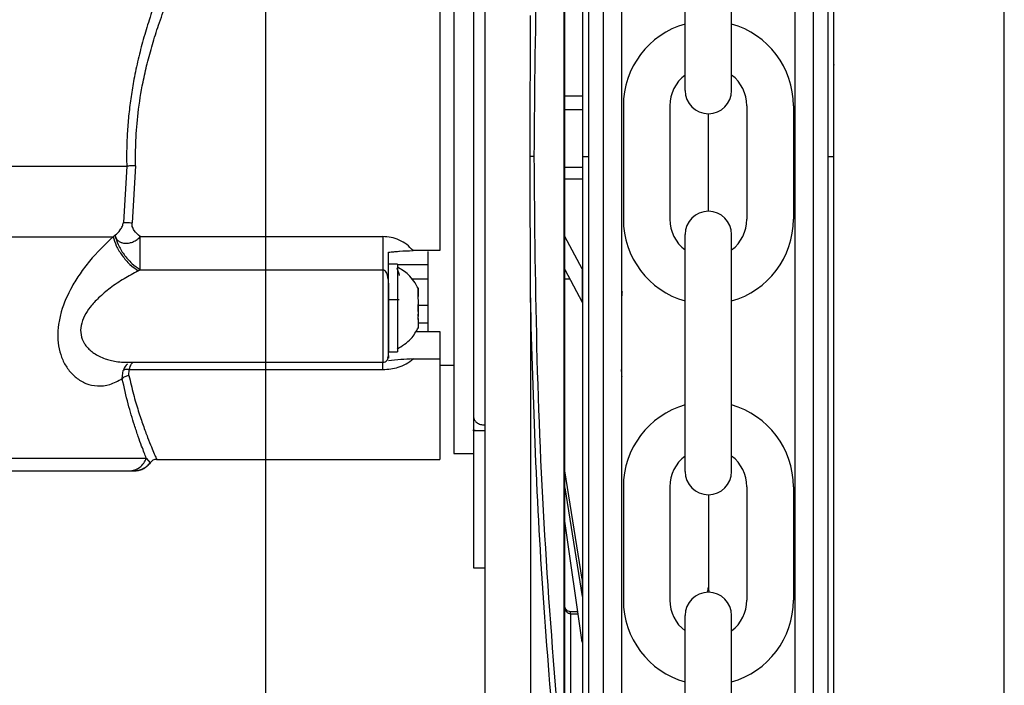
# Model space of a CAD drawing. Header units: inches. Extents: x 170 to 312, y 215 to 248.
# Tile 19 of 135: x 177.588 to 177.747, y 224.009 to 224.117. Entities that reach past the tile are written whole.
import ezdxf
from ezdxf import colors
from ezdxf.entities.mleader import LeaderData, LeaderLine
from ezdxf.math import Vec2, Vec3

# ---------------------------------------------------------------- set-up
doc = ezdxf.new("R2010")
doc.units = ezdxf.units.IN
doc.header["$LTSCALE"] = 0.25
doc.header["$MEASUREMENT"] = 0
doc.layers.add('ANNOTATIONS', color=1, linetype='Continuous')
doc.layers.add('MOTOR LH', color=7, linetype='Continuous')
doc.styles.add('ARIAL', font='arial.ttf', dxfattribs={"height": 0.09375})

msp = doc.modelspace()

# ---------------------------------------------------------------- linework, layer by layer
at = {"layer": 'MOTOR LH'}
for p, q in [((177.6276659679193, 220.4169811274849), (177.6276659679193, 224.6116862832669)), ((177.7470274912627, 220.6835661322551), (177.7470274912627, 224.6108812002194)), ((177.7161679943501, 224.094699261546), (177.7161662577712, 224.2100430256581)), ((177.7185671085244, 224.0946992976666), (177.7185653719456, 224.2100430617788)), ((177.682209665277, 224.2033727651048), (177.6822113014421, 224.0946987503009)), ((177.6798105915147, 224.2006885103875), (177.6798121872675, 224.0946987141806)), ((177.6759201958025, 223.9957645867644), (177.6759172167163, 224.1936342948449)), ((177.6759935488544, 223.9957645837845), (177.6759905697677, 224.1936342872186)), ((177.6630722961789, 224.1914093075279), (177.6630752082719, 223.9979892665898)), ((177.6954470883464, 224.1053804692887), (177.6954470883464, 224.1436576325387)), ((177.7029560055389, 224.1053804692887), (177.7029560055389, 224.1436576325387)), ((177.6759919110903, 224.1045441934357), (177.6788893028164, 224.1045442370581)), ((177.6854657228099, 224.1029080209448), (177.6854657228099, 224.0845935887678)), ((177.6929746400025, 224.1029080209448), (177.6929746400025, 224.0845935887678)), ((177.7054284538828, 224.1029080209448), (177.7054284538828, 224.0845935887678)), ((177.7129373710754, 224.1029080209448), (177.7129373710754, 224.0845935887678)), ((177.6759919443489, 224.1023351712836), (177.678889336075, 224.1023352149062)), ((177.6992015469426, 224.0858755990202), (177.6992015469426, 224.1016260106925)), ((177.7194898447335, 224.094700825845), (177.7194897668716, 224.0998723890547)), ((177.6788894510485, 224.0946987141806), (177.679812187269, 224.0946987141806)), ((177.679812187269, 224.0946987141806), (177.6798137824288, 223.9887494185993)), ((177.6822113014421, 224.0946987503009), (177.6822129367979, 223.9860797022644)), ((177.7161697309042, 223.9793589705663), (177.7161679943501, 224.094699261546)), ((177.7185671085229, 224.0946992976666), (177.7194898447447, 224.0946993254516)), ((177.7185688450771, 223.9793590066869), (177.7185671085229, 224.0946992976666)), ((177.6052096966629, 224.0931640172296), (177.6046727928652, 224.0840561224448)), ((177.6066507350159, 224.0932198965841), (177.6060778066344, 224.0840068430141)), ((177.6788894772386, 224.0929591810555), (177.6759920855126, 224.0929591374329)), ((177.6788895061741, 224.0910372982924), (177.6759921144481, 224.0910372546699)), ((177.6033082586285, 224.081989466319), (177.6030107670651, 224.0817584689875)), ((177.6954470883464, 224.0438439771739), (177.6954470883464, 224.0821211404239)), ((177.7029560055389, 224.0438439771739), (177.7029560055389, 224.0821211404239)), ((177.6073977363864, 224.0817817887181), (177.6465911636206, 224.0817817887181)), ((177.6788358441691, 224.0765562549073), (177.6759922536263, 224.0817930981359)), ((177.6558185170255, 224.0795166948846), (177.6514874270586, 224.0795171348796)), ((177.6489902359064, 224.0773527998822), (177.6475139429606, 224.0773527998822)), ((177.6489902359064, 224.0773527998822), (177.6489902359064, 224.0631422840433)), ((177.6538438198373, 224.0772036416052), (177.6489902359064, 224.0772040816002)), ((177.6070687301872, 224.0762541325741), (177.6073977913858, 224.0764208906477)), ((177.6073977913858, 224.0764208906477), (177.6465911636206, 224.0764204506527)), ((177.6759923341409, 224.0764453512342), (177.6788359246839, 224.0712085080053)), ((177.6788358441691, 224.0765562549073), (177.6788359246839, 224.0712085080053)), ((177.6538438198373, 224.0748813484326), (177.6512613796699, 224.0748813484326)), ((177.6768415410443, 224.0748814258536), (177.6759923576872, 224.0748814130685)), ((177.6475138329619, 224.072760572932), (177.6475138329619, 224.0631422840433)), ((177.6489902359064, 224.0729321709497), (177.6490479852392, 224.0729321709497)), ((177.652312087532, 224.0721454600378), (177.652312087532, 224.0734482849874)), ((177.6475138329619, 224.0716319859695), (177.6492301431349, 224.0716319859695)), ((177.6522755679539, 224.0720473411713), (177.652312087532, 224.0720473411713)), ((177.652312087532, 224.0720851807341), (177.652312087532, 224.0720957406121)), ((177.652312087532, 224.0715629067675), (177.652312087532, 224.0712166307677)), ((177.652312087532, 224.0696779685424), (177.652312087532, 224.070816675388)), ((177.6704559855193, 224.0718821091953), (177.6704571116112, 223.9970876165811)), ((177.6538438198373, 224.0706252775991), (177.652312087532, 224.0706252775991)), ((177.652312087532, 224.068931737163), (177.652312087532, 224.0692784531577)), ((177.652312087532, 224.0685414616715), (177.6522646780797, 224.0685414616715)), ((177.652312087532, 224.0684477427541), (177.6522778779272, 224.0684477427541)), ((177.652312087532, 224.0685414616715), (177.652312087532, 224.0670467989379)), ((177.652312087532, 224.0678572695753), (177.6538438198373, 224.0678572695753)), ((177.6519280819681, 224.0664774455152), (177.6558184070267, 224.0664774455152)), ((177.6475138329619, 224.0631422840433), (177.6489902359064, 224.0631422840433)), ((177.6051216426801, 224.0614817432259), (177.6465910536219, 224.0614817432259)), ((177.6473961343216, 224.062209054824), (177.6474482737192, 224.062368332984)), ((177.6474482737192, 224.062368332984), (177.6475138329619, 224.0625680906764)), ((177.6514874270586, 224.0620312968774), (177.6558184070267, 224.0620312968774)), ((177.6044870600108, 224.0588338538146), (177.6046368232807, 224.0601401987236)), ((177.6055604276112, 224.0593675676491), (177.6056172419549, 224.0603109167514)), ((177.6056172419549, 224.0603109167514), (177.6465910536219, 224.0603104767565)), ((177.6558184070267, 224.0610201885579), (177.6580883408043, 224.0610201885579)), ((177.6612256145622, 224.0526915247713), (177.661365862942, 224.0521767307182)), ((177.6612289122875, 224.0526912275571), (177.6613691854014, 224.0521761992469)), ((177.6612256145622, 224.0504083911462), (177.6612256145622, 224.0505777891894)), ((177.6616204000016, 224.0504083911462), (177.6612256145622, 224.0505777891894)), ((177.6630710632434, 224.0504083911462), (177.6612256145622, 224.0504083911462)), ((177.6612289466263, 224.0504079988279), (177.6612289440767, 224.050577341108)), ((177.661623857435, 224.0504080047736), (177.6612289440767, 224.050577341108)), ((177.6630744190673, 224.0504080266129), (177.6612289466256, 224.0504079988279)), ((177.6612289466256, 224.0504079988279), (177.6612292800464, 224.028262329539)), ((177.608377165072, 224.0459904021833), (177.6089810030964, 224.0452340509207)), ((177.6100467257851, 224.0457954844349), (177.655818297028, 224.04579504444)), ((177.6580882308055, 224.0467177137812), (177.6612256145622, 224.0467177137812)), ((177.6056028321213, 224.0439501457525), (177.6064752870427, 224.0439501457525)), ((177.60602797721, 224.0439827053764), (177.6065323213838, 224.0439497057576)), ((177.6064744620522, 224.0439765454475), (177.60701048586, 224.0439981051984)), ((177.6065451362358, 224.0439501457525), (177.6064817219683, 224.0439501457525)), ((177.6788365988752, 224.0264292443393), (177.6759928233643, 224.0439513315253)), ((177.6759928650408, 224.0411831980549), (177.6788366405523, 224.023661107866)), ((177.6854657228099, 224.04137152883), (177.6854657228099, 224.0230570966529)), ((177.6929746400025, 224.04137152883), (177.6929746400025, 224.0230570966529)), ((177.7054284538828, 224.04137152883), (177.7054284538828, 224.0230570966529)), ((177.7129373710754, 224.04137152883), (177.7129373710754, 224.0230570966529)), ((177.6992015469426, 224.0400895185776), (177.6992015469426, 224.0251562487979)), ((177.6788367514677, 224.0162945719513), (177.6759929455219, 224.0358376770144)), ((177.6612292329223, 224.0313930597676), (177.6612292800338, 224.0282639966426)), ((177.6612292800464, 224.028262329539), (177.6630747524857, 224.0282623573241)), ((177.6788365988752, 224.0264292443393), (177.6788366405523, 224.023661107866)), ((177.6781244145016, 224.0211898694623), (177.6769159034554, 224.0211898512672)), ((177.6769159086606, 224.020844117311), (177.6769159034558, 224.021189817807)), ((177.6769159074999, 224.020844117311), (177.6769163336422, 223.9925396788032)), ((177.6769159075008, 224.0208441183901), (177.678174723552, 224.0208441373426)), ((177.6954470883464, 223.982307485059), (177.6954470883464, 224.020584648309)), ((177.7029560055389, 223.982307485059), (177.7029560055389, 224.020584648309))]:
    msp.add_line(p, q, dxfattribs=at)
at = {"layer": 'MOTOR LH', "flags": 128}
for points in [[(177.6580887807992, 224.1426823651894), (177.6580887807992, 224.1276274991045), (177.6580886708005, 224.1233533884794), (177.6580886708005, 224.1084617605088), (177.6580885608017, 224.1030322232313), (177.6580885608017, 224.0919104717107), (177.658088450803, 224.0863682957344), (177.658088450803, 224.0707088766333), (177.6580883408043, 224.0660471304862), (177.6580883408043, 224.0480112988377), (177.6580882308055, 224.0470424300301), (177.6580882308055, 224.0467177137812)], [(177.4755112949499, 224.0931648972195), (177.5006962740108, 224.0931648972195), (177.5069856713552, 224.0931644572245), (177.5833990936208, 224.0931644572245), (177.58947685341, 224.0931640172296), (177.6052096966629, 224.0931640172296)], [(177.4754821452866, 224.0817593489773), (177.4937088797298, 224.0817593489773), (177.4994331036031, 224.0817589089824), (177.5540485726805, 224.0817589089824), (177.561096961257, 224.0817584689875), (177.6030107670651, 224.0817584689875)], [(177.6538439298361, 224.0793732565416), (177.6538438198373, 224.0778601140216), (177.6538438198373, 224.0664778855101)], [(177.6465911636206, 224.0764204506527), (177.6465911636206, 224.0694716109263), (177.6465910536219, 224.0670071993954), (177.6465910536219, 224.0614817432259)], [(177.6558184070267, 224.0664774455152), (177.6558184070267, 224.0491139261), (177.655818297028, 224.047356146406), (177.655818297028, 224.04579504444)], [(177.4773175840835, 224.0459908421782), (177.4971393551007, 224.0459908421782), (177.5020505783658, 224.0459904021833), (177.5640128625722, 224.0459904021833), (177.5701280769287, 224.0459899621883), (177.6024933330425, 224.0459899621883), (177.6050732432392, 224.0459904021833), (177.6083773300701, 224.0459904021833)]]:
    msp.add_lwpolyline(points, dxfattribs=at)
at = {"layer": 'MOTOR LH'}
for centre, radius, start, end in [((177.6992015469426, 224.1029080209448), 0.01373582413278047, 105.8627163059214, 180), ((177.6992015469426, 224.1029080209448), 0.01373582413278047, 7.016709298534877e-15, 74.13728369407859), ((177.6992015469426, 224.1029080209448), 0.006226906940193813, 127.0808355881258, 180), ((177.6992015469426, 224.1029080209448), 0.006226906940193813, 7.016709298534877e-15, 52.91916441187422), ((177.6992015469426, 224.1053804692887), 0.003754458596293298, 180, 7.016709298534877e-15), ((177.6992015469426, 224.0821211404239), 0.003754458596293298, 7.016709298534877e-15, 180), ((177.6992015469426, 224.0845935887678), 0.01373582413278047, 180, 254.1372836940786), ((177.6992015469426, 224.0845935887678), 0.006226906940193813, 180, 232.9191644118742), ((177.6992015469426, 224.0845935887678), 0.01373582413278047, 285.8627163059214, 7.016709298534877e-15), ((177.6992015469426, 224.0845935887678), 0.006226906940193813, 307.0808355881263, 7.016709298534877e-15), ((177.6992015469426, 224.04137152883), 0.01373582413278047, 105.8627163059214, 180), ((177.6992015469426, 224.04137152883), 0.01373582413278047, 7.016709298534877e-15, 74.13728369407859), ((177.6992015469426, 224.04137152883), 0.006226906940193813, 127.0808355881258, 180), ((177.6992015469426, 224.04137152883), 0.006226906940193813, 7.016709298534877e-15, 52.91916441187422), ((177.6992015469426, 224.0438439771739), 0.003754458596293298, 180, 7.016709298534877e-15), ((177.6969122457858, 224.0251562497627), 0.002289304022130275, 339.0051765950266, 7.016709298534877e-15), ((177.70149085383, 224.0251562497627), 0.002289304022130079, 180, 200.9948297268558), ((177.6992015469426, 224.0230570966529), 0.01373582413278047, 180, 254.1372836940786), ((177.6992015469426, 224.0230570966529), 0.006226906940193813, 180, 232.9191644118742), ((177.6992015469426, 224.020584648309), 0.003754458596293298, 7.016709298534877e-15, 180), ((177.6992015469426, 224.0230570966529), 0.01373582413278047, 285.8627163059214, 7.016709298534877e-15), ((177.6992015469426, 224.0230570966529), 0.006226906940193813, 307.0808355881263, 7.016709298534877e-15)]:
    msp.add_arc(centre, radius, start, end, dxfattribs=at)
for points, knots in [([(177.7194898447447, 224.0946993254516), (177.7194897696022, 224.0996902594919), (177.7194896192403, 224.1096772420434), (177.7194893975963, 224.1243987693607), (177.7194891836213, 224.1386109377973), (177.7194889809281, 224.152073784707), (177.7194887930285, 224.1645540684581), (177.7194886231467, 224.175837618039), (177.7194884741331, 224.1857351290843), (177.7194883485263, 224.1940779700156), (177.719488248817, 224.2007007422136), (177.7194881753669, 224.2055793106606), (177.7194881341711, 224.2083158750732), (177.7194881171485, 224.2094459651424), (177.7194881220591, 224.2091202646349), (177.7194881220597, 224.2091202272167)], [0, 0, 0, 0, 0.0833060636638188, 0.1666974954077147, 0.2499975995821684, 0.3333024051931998, 0.4166951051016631, 0.4999952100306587, 0.5833002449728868, 0.6666928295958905, 0.7499928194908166, 0.8332978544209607, 0.9166904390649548, 0.999990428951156, 1, 1, 1, 1]), ([(177.6851623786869, 224.2061954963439), (177.6851623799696, 224.2061102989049), (177.6851623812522, 224.2060251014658), (177.6851623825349, 224.2059399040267), (177.6851623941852, 224.2051660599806), (177.6851624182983, 224.2035644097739), (177.685162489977, 224.1988034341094), (177.6851625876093, 224.1923186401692), (177.6851627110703, 224.1841183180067), (177.6851628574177, 224.1743978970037), (177.6851630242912, 224.1633141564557), (177.6851632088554, 224.1510554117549), (177.685163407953, 224.1378313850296), (177.6851636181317, 224.123871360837), (177.6851638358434, 224.109411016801), (177.6851639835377, 224.0996012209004), (177.6851640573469, 224.094698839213)], [-0.009409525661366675, -0.009409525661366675, -0.009409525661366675, -0.009409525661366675, 0, 0, 0, 0.08546624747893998, 0.1768922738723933, 0.268313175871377, 0.3598353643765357, 0.4512615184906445, 0.5426821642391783, 0.6342044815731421, 0.7256307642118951, 0.8170515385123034, 0.9085726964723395, 1, 1, 1, 1]), ([(177.7132152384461, 224.0946992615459), (177.713215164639, 224.0996015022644), (177.7132150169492, 224.1094110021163), (177.713214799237, 224.1238713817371), (177.7132145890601, 224.1378312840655), (177.7132143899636, 224.1510552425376), (177.7132142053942, 224.1633143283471), (177.7132140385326, 224.1743972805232), (177.71321389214, 224.1841206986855), (177.713213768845, 224.1923099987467), (177.7132136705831, 224.1988366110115), (177.7132135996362, 224.2035489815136), (177.7132135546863, 224.2065346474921), (177.71321354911, 224.2069050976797), (177.7132135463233, 224.2070902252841)], [0, 0, 0, 0, 0.08330446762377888, 0.166694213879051, 0.2499999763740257, 0.3333008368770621, 0.4166943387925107, 0.4999999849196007, 0.5833008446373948, 0.6666942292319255, 0.7499999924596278, 0.8333009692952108, 0.9166943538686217, 1, 1, 1, 1]), ([(177.6788878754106, 224.1993524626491), (177.6788879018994, 224.1975930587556), (177.6788879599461, 224.1937375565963), (177.6788880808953, 224.1857040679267), (177.6788882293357, 224.1758446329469), (177.678888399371, 224.1645508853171), (177.6788885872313, 224.1520732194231), (177.6788887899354, 224.1386096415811), (177.6788890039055, 224.1243977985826), (177.678889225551, 224.1096761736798), (177.6788893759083, 224.0996895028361), (177.6788894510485, 224.0946987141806)], [0, 0, 0, 0, 0.09501659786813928, 0.2082163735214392, 0.3212904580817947, 0.4343712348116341, 0.5475710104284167, 0.6606452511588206, 0.7737261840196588, 0.886920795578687, 1, 1, 1, 1]), ([(177.671065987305, 224.0947001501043), (177.6711646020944, 224.1056161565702), (177.6713618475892, 224.1274499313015), (177.6728443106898, 224.1600498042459), (177.6746072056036, 224.1814254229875), (177.6754888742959, 224.1921159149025)], [0, 0, 0, 0, 0.3332416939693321, 0.6665371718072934, 1, 1, 1, 1]), ([(177.6558188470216, 224.1397471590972), (177.6558188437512, 224.1384178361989), (177.6558188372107, 224.1357593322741), (177.6558188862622, 224.1299413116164), (177.6558186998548, 224.1230219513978), (177.6558187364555, 224.115097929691), (177.655818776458, 224.1064765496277), (177.655818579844, 224.0974581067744), (177.6558186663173, 224.088307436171), (177.6558185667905, 224.0824470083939), (177.6558185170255, 224.0795166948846)], [0, 0, 0, 0, 0.1250053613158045, 0.2499973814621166, 0.3750018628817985, 0.5000021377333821, 0.624998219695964, 0.7500007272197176, 0.874996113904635, 1, 1, 1, 1]), ([(177.6612260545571, 224.1367081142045), (177.6612260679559, 224.1337131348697), (177.6612260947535, 224.1277231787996), (177.6612258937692, 224.1172796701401), (177.6612259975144, 224.1061914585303), (177.6612257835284, 224.0946998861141), (177.6612258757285, 224.083208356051), (177.661225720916, 224.0721197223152), (177.6612255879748, 224.0616766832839), (177.6612256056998, 224.0556865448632), (177.6612256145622, 224.0526915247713)], [0, 0, 0, 0, 0.124998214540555, 0.2499963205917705, 0.3749989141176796, 0.4999955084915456, 0.6249968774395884, 0.7499994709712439, 0.8750017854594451, 1, 1, 1, 1]), ([(177.6131337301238, 224.127810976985), (177.6125922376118, 224.1265851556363), (177.6115473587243, 224.124219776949), (177.6100966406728, 224.1204927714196), (177.608880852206, 224.1169771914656), (177.6078758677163, 224.1136442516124), (177.6070506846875, 224.1104517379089), (177.6063948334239, 224.1073698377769), (177.6058958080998, 224.1044192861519), (177.6055380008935, 224.1016150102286), (177.6053016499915, 224.0988033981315), (177.6051780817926, 224.0959838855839), (177.6051991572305, 224.094104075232), (177.6052096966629, 224.0931640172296)], [0, 0, 0, 0, 0.1290318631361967, 0.2489834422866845, 0.3596689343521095, 0.4517581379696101, 0.5420012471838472, 0.6309113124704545, 0.7060594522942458, 0.7802100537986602, 0.8536768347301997, 0.926826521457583, 1, 1, 1, 1]), ([(177.6066507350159, 224.0932198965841), (177.6066438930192, 224.0945693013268), (177.6066294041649, 224.097426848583), (177.6070217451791, 224.1019721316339), (177.6076879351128, 224.1061287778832), (177.6085162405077, 224.1097918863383), (177.6093549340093, 224.1128726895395), (177.6103821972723, 224.1160964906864), (177.6115942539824, 224.1193998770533), (177.6130741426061, 224.1230043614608), (177.6141545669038, 224.1253143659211), (177.6147590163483, 224.1266067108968)], [0, 0, 0, 0, 0.1082425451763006, 0.2292182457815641, 0.3670312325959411, 0.4518303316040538, 0.5421950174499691, 0.6382021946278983, 0.746058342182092, 0.8579309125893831, 1, 1, 1, 1]), ([(177.7194897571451, 224.100518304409), (177.7194897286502, 224.1024109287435), (177.7194896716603, 224.1061961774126), (177.7194895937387, 224.1113717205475), (177.7194895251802, 224.1159253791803), (177.7194894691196, 224.1196489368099), (177.7194894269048, 224.1224528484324), (177.7194894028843, 224.1240483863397), (177.7194893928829, 224.1247125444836), (177.7194893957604, 224.1245215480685), (177.7194893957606, 224.1245215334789)], [0, 0, 0, 0, 0.1428555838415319, 0.2857111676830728, 0.428566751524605, 0.5714223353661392, 0.7142779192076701, 0.8571335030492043, 0.9999890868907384, 1, 1, 1, 1]), ([(177.6704173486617, 224.0946974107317), (177.6704174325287, 224.0953125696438), (177.6704178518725, 224.0983884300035), (177.6704252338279, 224.1037307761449), (177.6704457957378, 224.1107235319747), (177.6704521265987, 224.1152530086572), (177.6704552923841, 224.117518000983)], [0, 0, 0, 0, 0.08083862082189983, 0.4042017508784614, 0.7020674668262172, 0.9999999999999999, 0.9999999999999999, 0.9999999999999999, 0.9999999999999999]), ([(177.7194897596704, 224.1003506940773), (177.7194897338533, 224.1020654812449), (177.7194896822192, 224.1054950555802), (177.7194896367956, 224.1085118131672), (177.7194896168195, 224.1098394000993), (177.719489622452, 224.1094647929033), (177.7194896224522, 224.1094647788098)], [0, 0, 0, 0, 0.3333291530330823, 0.6666583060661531, 0.9999874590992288, 0.9999999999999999, 0.9999999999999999, 0.9999999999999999, 0.9999999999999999]), ([(177.671065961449, 224.0946974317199), (177.6710341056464, 224.0946974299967), (177.6709690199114, 224.0946974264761), (177.6708160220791, 224.0946974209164), (177.670630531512, 224.0946974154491), (177.6704880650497, 224.0946974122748), (177.6704173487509, 224.0946974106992)], [0, 0, 0, 0, 0.2412812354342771, 0.4929703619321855, 0.7483249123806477, 1, 1, 1, 1]), ([(177.6704559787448, 224.071883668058), (177.6704556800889, 224.0724981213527), (177.6704541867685, 224.0755704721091), (177.6704297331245, 224.0831734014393), (177.6704222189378, 224.0901658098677), (177.6704173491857, 224.0946974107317)], [0, 0, 0, 0, 0.08086409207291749, 0.4043315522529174, 1, 1, 1, 1]), ([(177.675491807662, 223.9972829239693), (177.6746097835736, 224.0079736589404), (177.6728461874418, 224.0293496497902), (177.6713628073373, 224.0619500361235), (177.6711649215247, 224.0837840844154), (177.671065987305, 224.0947001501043)], [0, 0, 0, 0, 0.3334667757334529, 0.6667626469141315, 0.9999999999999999, 0.9999999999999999, 0.9999999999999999, 0.9999999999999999]), ([(177.6788894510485, 224.0946987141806), (177.6788895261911, 224.0897077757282), (177.678889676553, 224.0797208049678), (177.6788898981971, 224.0649993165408), (177.6788901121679, 224.050787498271), (177.6788903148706, 224.0373241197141), (177.6788905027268, 224.024846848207), (177.6788906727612, 224.0135533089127), (177.6788908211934, 224.0036945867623), (177.6788909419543, 223.9956737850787), (177.6788909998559, 223.9918280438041), (177.6788910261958, 223.9900785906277)], [0, 0, 0, 0, 0.1131436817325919, 0.2264028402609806, 0.3395379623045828, 0.4526797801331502, 0.5659406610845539, 0.6790759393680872, 0.7922177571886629, 0.9054784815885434, 1, 1, 1, 1]), ([(177.6851640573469, 224.094698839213), (177.6851641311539, 224.0897966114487), (177.6851642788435, 224.0799871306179), (177.6851644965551, 224.0655268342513), (177.6851647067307, 224.0515670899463), (177.6851649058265, 224.0383432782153), (177.6851650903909, 224.0260846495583), (177.6851652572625, 224.0150011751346), (177.6851654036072, 224.0052811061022), (177.6851655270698, 223.9970808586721), (177.6851656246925, 223.9905968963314), (177.6851656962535, 223.9858439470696), (177.6851657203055, 223.9842464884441), (177.6851657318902, 223.9834770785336), (177.6851657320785, 223.9834645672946), (177.6851657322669, 223.9834520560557), (177.6851657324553, 223.9834395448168)], [0, 0, 0, 0, 0.09147262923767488, 0.1830390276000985, 0.2745133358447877, 0.3659820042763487, 0.4575523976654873, 0.549026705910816, 0.6404955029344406, 0.7320658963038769, 0.8235400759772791, 0.9150087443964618, 1, 1, 1, 1.001382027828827, 1.001382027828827, 1.001382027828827, 1.001382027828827]), ([(177.7132169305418, 223.9823117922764), (177.7132169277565, 223.9824967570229), (177.7132169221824, 223.9828669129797), (177.7132168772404, 223.9858518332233), (177.7132168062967, 223.9905637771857), (177.7132167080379, 223.9970899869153), (177.7132165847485, 224.0052787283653), (177.7132164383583, 224.0150018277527), (177.7132162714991, 224.0260844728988), (177.7132160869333, 224.0383431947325), (177.7132158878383, 224.0515669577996), (177.7132156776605, 224.0655268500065), (177.7132154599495, 224.0799870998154), (177.7132153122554, 224.0897968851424), (177.7132152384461, 224.0946992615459)], [0, 0, 0, 0, 0.08329208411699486, 0.1666861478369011, 0.2499928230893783, 0.3332944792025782, 0.4166886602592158, 0.4999952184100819, 0.5832968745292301, 0.6666910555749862, 0.7499976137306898, 0.8332992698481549, 0.9166923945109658, 1, 1, 1, 1]), ([(177.7194915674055, 223.9802817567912), (177.7194915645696, 223.9804700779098), (177.7194915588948, 223.9808469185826), (177.7194915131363, 223.9838860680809), (177.7194914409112, 223.9886831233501), (177.7194913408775, 223.9953272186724), (177.7194912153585, 224.0036640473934), (177.7194910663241, 224.0135627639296), (177.7194908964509, 224.0248456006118), (177.7194907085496, 224.0373258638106), (177.7194905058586, 224.0507884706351), (177.7194902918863, 224.0650003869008), (177.7194900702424, 224.0797218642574), (177.7194899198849, 224.0897085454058), (177.7194898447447, 224.0946993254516)], [0, 0, 0, 0, 0.08330560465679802, 0.1666989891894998, 0.2500000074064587, 0.3333056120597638, 0.416698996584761, 0.5000000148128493, 0.5833056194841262, 0.6666990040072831, 0.7500000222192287, 0.8333056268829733, 0.9166955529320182, 1, 1, 1, 1]), ([(177.6066507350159, 224.0932198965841), (177.6065145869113, 224.0932163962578), (177.6062387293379, 224.0932093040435), (177.6058454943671, 224.0931955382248), (177.605487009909, 224.0931801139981), (177.605301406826, 224.0931693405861), (177.6052096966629, 224.0931640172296)], [0, 0, 0, 0, 0.2467304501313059, 0.4999148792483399, 0.7528980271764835, 0.9999999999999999, 0.9999999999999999, 0.9999999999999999, 0.9999999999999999]), ([(177.6033082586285, 224.081989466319), (177.6036085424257, 224.0822595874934), (177.6040604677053, 224.08266611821), (177.6044620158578, 224.0833476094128), (177.6046170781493, 224.0837605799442), (177.6046544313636, 224.0839587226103), (177.6046727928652, 224.0840561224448)], [0, 0, 0, 0, 0.5138927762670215, 0.773405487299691, 0.8886142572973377, 0.9999999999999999, 0.9999999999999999, 0.9999999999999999, 0.9999999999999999]), ([(177.6046727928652, 224.0840561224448), (177.6047633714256, 224.0840646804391), (177.6049468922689, 224.0840820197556), (177.6052957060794, 224.0840799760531), (177.6056779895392, 224.0840563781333), (177.605945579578, 224.0840232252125), (177.6060778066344, 224.0840068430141)], [0, 0, 0, 0, 0.2464853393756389, 0.4994029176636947, 0.7526347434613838, 1, 1, 1, 1]), ([(177.6073976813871, 224.0817817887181), (177.6070401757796, 224.0820822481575), (177.6064992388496, 224.0825368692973), (177.6061338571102, 224.0832636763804), (177.6060509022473, 224.083699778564), (177.6060689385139, 224.083905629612), (177.6060778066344, 224.0840068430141)], [0, 0, 0, 0, 0.5093131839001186, 0.7706349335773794, 0.8872251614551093, 1, 1, 1, 1]), ([(177.6033082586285, 224.081989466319), (177.6033261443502, 224.0819231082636), (177.6033743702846, 224.0817441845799), (177.6035426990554, 224.0814219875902), (177.6038558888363, 224.0810818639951), (177.6041882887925, 224.0808937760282), (177.6045544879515, 224.080758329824), (177.6049981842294, 224.0806764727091), (177.60565900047, 224.0807305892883), (177.606308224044, 224.080953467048), (177.606906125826, 224.0812899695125), (177.6072332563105, 224.0816172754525), (177.6073976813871, 224.0817817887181)], [0, 0, 0, 0, 0.04654761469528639, 0.1255080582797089, 0.2503904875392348, 0.3617497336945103, 0.3752916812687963, 0.5003410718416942, 0.6380593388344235, 0.750408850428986, 0.8745483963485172, 1, 1, 1, 1]), ([(177.6033142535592, 224.081994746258), (177.6034558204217, 224.081499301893), (177.603747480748, 224.0804785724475), (177.604730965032, 224.0788676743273), (177.6059956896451, 224.0774095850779), (177.6069395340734, 224.0767439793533), (177.6073976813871, 224.0764208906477)], [0, 0, 0, 0, 0.24268176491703, 0.4999803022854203, 0.7572876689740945, 1, 1, 1, 1]), ([(177.6030107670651, 224.0817584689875), (177.6017047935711, 224.0805115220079), (177.5998307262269, 224.0787221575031), (177.5976668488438, 224.0758377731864), (177.5960001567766, 224.0731826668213), (177.5947511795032, 224.0703614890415), (177.5941387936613, 224.067584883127), (177.5940130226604, 224.0655365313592), (177.594239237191, 224.0635818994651), (177.5948365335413, 224.0617768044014), (177.5957731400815, 224.0601967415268), (177.5970492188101, 224.0588902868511), (177.5986449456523, 224.0579587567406), (177.6005004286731, 224.0575596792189), (177.60249716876, 224.0577630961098), (177.6038231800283, 224.0584766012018), (177.6044871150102, 224.0588338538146)], [0, 0, 0, 0, 0.1391143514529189, 0.1996286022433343, 0.2565761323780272, 0.3588567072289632, 0.4090681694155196, 0.4578746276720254, 0.510806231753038, 0.5649479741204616, 0.6229403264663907, 0.6865974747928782, 0.7576487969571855, 0.8354375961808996, 0.9176034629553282, 1, 1, 1, 1]), ([(177.6030107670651, 224.0817584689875), (177.6031566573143, 224.0812733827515), (177.6034568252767, 224.0802753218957), (177.6044375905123, 224.0786928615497), (177.6056874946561, 224.0772515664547), (177.6066173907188, 224.076580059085), (177.6070687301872, 224.0762541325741)], [0, 0, 0, 0, 0.2433159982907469, 0.5006206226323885, 0.7576184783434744, 1, 1, 1, 1]), ([(177.6073976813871, 224.0764208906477), (177.6073976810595, 224.0767903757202), (177.6073976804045, 224.0775292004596), (177.6073976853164, 224.0788981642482), (177.6073976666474, 224.0803521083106), (177.6073977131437, 224.0813053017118), (177.6073977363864, 224.0817817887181)], [0, 0, 0, 0, 0.250044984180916, 0.4999915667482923, 0.7500533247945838, 1, 1, 1, 1]), ([(177.6514874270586, 224.0795171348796), (177.6511583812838, 224.0798610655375), (177.6505021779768, 224.0805469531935), (177.6492655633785, 224.0812491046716), (177.6479481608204, 224.0817020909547), (177.6470438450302, 224.0817552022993), (177.6465911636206, 224.0817817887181)], [0, 0, 0, 0, 0.2597503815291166, 0.5180101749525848, 0.7587260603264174, 1, 1, 1, 1]), ([(177.6465911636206, 224.0817817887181), (177.6465911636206, 224.0813051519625), (177.6465911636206, 224.0803519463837), (177.6465911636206, 224.0788979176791), (177.6465911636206, 224.0775288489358), (177.6465911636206, 224.0767899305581), (177.6465911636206, 224.0764204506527)], [0, 0, 0, 0, 0.2500044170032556, 0.4999732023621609, 0.749972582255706, 1, 1, 1, 1]), ([(177.6475138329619, 224.072707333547), (177.6475138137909, 224.0736077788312), (177.6475137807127, 224.0751614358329), (177.6475139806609, 224.0771571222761), (177.6475139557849, 224.07854711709), (177.6475139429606, 224.0792636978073)], [0, 0, 0, 0, 0.4004220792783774, 0.6909010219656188, 1, 1, 1, 1]), ([(177.6475139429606, 224.0792641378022), (177.6477944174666, 224.0792868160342), (177.6483527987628, 224.0793319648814), (177.6489411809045, 224.0793879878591), (177.6499756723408, 224.0794773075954), (177.6507490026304, 224.0794976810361), (177.6514874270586, 224.0795171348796)], [0, 0, 0, 0, 0.2125853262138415, 0.4232244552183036, 0.4492584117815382, 1, 1, 1, 1]), ([(177.6070687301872, 224.0762541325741), (177.6063008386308, 224.0758413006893), (177.6047675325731, 224.0750169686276), (177.6026020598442, 224.0735503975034), (177.6007477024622, 224.0720194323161), (177.5993371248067, 224.0705015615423), (177.5983299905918, 224.0689985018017), (177.5977469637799, 224.0674296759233), (177.5977359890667, 224.0658555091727), (177.5981852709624, 224.0647491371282), (177.5987284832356, 224.0639924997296), (177.5992573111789, 224.0634428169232), (177.5999332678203, 224.0629168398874), (177.6007708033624, 224.0624279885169), (177.6016547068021, 224.0620548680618), (177.6025816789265, 224.0617750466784), (177.6035533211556, 224.0615795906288), (177.6044843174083, 224.0614813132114), (177.6050918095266, 224.0614870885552), (177.6053163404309, 224.0614892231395)], [0, 0, 0, 0, 0.1027754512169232, 0.2052193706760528, 0.2967677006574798, 0.3700383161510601, 0.4316755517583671, 0.4935504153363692, 0.5537972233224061, 0.6158798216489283, 0.6472448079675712, 0.6815443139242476, 0.7225222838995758, 0.7690680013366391, 0.8213040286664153, 0.8621826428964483, 0.9107440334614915, 0.967010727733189, 1, 1, 1, 1]), ([(177.6465911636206, 224.0764204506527), (177.6466261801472, 224.0764174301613), (177.6466985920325, 224.0764111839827), (177.646846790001, 224.0763450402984), (177.6471211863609, 224.076076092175), (177.6475399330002, 224.074870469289), (177.6475253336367, 224.073660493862), (177.6475138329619, 224.072707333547)], [0, 0, 0, 0, 0.02484032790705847, 0.05136817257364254, 0.1148328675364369, 0.3027080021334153, 1, 1, 1, 1]), ([(177.6487843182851, 224.0766659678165), (177.6488237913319, 224.0766139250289), (177.6489712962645, 224.0764194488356), (177.6491212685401, 224.0760987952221), (177.6492165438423, 224.0757547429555), (177.6492257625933, 224.0755966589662), (177.6492301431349, 224.075521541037)], [0, 0, 0, 0, 0.1680507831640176, 0.6279809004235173, 0.8232249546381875, 1, 1, 1, 1]), ([(177.652353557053, 224.0733783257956), (177.6518677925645, 224.0741947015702), (177.6510003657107, 224.0756524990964), (177.6495444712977, 224.0765066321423), (177.6489038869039, 224.0768824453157)], [0, 0, 0, 0, 0.5600062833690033, 1, 1, 1, 1]), ([(177.6475138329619, 224.0625680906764), (177.6475138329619, 224.0627128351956), (177.6475138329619, 224.0630022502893), (177.6475138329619, 224.0638482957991), (177.6475138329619, 224.0649521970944), (177.6475138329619, 224.0662968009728), (177.6475138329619, 224.0678145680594), (177.6475138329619, 224.0694385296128), (177.6475138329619, 224.071105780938), (177.6475138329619, 224.0721726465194), (177.6475138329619, 224.0727060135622)], [0, 0, 0, 0, 0.1250352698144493, 0.2500066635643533, 0.3750319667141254, 0.5000101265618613, 0.6249960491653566, 0.7499936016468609, 0.8750122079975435, 1, 1, 1, 1]), ([(177.6522620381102, 224.0735662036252), (177.6522616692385, 224.0735670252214), (177.6522603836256, 224.0735698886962), (177.652260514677, 224.0735695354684), (177.6522606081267, 224.0735692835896)], [0, 0, 0, 0, 0.2869228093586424, 0.9999999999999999, 0.9999999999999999, 0.9999999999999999, 0.9999999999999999]), ([(177.652312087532, 224.0734482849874), (177.652312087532, 224.0733757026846), (177.652312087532, 224.0732305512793), (177.652312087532, 224.0726927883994), (177.652312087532, 224.0722725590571), (177.652312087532, 224.0721327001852)], [0, 0, 0, 0, 0.4002299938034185, 0.8003871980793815, 1, 1, 1, 1]), ([(177.6852609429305, 224.0729305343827), (177.685227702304, 224.0725161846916), (177.685181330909, 224.0719381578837), (177.6851681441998, 224.0714126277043), (177.6851644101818, 224.0712638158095)], [0, 0, 0, 0, 0.7168347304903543, 1, 1, 1, 1]), ([(177.6487325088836, 224.0716319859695), (177.6487993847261, 224.0716128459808), (177.6488993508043, 224.071584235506), (177.6489676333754, 224.071496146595), (177.6489902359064, 224.0714669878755)], [0, 0, 0, 0, 0.6689853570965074, 1, 1, 1, 1]), ([(177.652312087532, 224.0721327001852), (177.6522988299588, 224.072109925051), (177.6522722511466, 224.0720642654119), (177.6522575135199, 224.0719399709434), (177.6522643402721, 224.071791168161), (177.6522864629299, 224.0716607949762), (177.6523058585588, 224.0715867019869), (177.652312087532, 224.0715629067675)], [0, 0, 0, 0, 0.2291828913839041, 0.4594663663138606, 0.6794001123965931, 0.8970382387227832, 0.9999999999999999, 0.9999999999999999, 0.9999999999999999, 0.9999999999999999]), ([(177.652312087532, 224.0715629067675), (177.652312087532, 224.0712187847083), (177.652312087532, 224.0705304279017), (177.652312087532, 224.0696028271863), (177.652312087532, 224.0690993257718), (177.652312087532, 224.068931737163)], [0, 0, 0, 0, 0.4000966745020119, 0.8003243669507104, 1, 1, 1, 1]), ([(177.6746424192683, 223.9970877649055), (177.6739457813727, 224.0053356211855), (177.672555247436, 224.0217988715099), (177.6711573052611, 224.0467897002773), (177.6706894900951, 224.0635296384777), (177.6704559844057, 224.0718852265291)], [0, 0, 0, 0, 0.3345923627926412, 0.6678678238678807, 1, 1, 1, 1]), ([(177.652312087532, 224.068931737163), (177.6522988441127, 224.0688779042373), (177.6522723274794, 224.0687701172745), (177.6522573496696, 224.0686106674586), (177.6522642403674, 224.0684779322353), (177.6522863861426, 224.0683990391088), (177.6523058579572, 224.0683712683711), (177.652312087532, 224.0683623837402)], [0, 0, 0, 0, 0.2290631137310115, 0.458641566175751, 0.6789921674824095, 0.8973006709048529, 1, 1, 1, 1]), ([(177.652312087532, 224.0683623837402), (177.652312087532, 224.0680909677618), (177.652312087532, 224.0675481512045), (177.652312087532, 224.0671570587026), (177.652312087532, 224.067074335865), (177.652312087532, 224.0670467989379)], [0, 0, 0, 0, 0.4001761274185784, 0.8003295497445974, 0.9999999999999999, 0.9999999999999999, 0.9999999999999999, 0.9999999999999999]), ([(177.6489037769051, 224.0636126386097), (177.6497123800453, 224.0641112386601), (177.6511562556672, 224.0650015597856), (177.6519877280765, 224.0664704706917), (177.652353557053, 224.0671167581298)], [0, 0, 0, 0, 0.5600227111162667, 1, 1, 1, 1]), ([(177.652312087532, 224.0670467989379), (177.6522988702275, 224.0670155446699), (177.6522724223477, 224.0669530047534), (177.6522611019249, 224.0669272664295), (177.6522606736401, 224.066925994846), (177.6522606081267, 224.0669258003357)], [0, 0, 0, 0, 0.4583420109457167, 0.917144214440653, 1, 1, 1, 1]), ([(177.6053149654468, 224.0611931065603), (177.6052411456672, 224.0611337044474), (177.6049492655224, 224.0608988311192), (177.6047705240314, 224.0604646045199), (177.6046369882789, 224.0601401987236)], [0, 0, 0, 0, 0.2529112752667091, 1, 1, 1, 1]), ([(177.6056172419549, 224.0603109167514), (177.6057144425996, 224.0606267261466), (177.6058701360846, 224.0611325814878), (177.6061151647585, 224.0613863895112), (177.6062072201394, 224.0614817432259)], [0, 0, 0, 0, 0.6243077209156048, 1, 1, 1, 1]), ([(177.6465862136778, 224.0614901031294), (177.6466129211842, 224.0614874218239), (177.6467437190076, 224.0614742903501), (177.6469834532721, 224.0615530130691), (177.6472580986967, 224.0617360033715), (177.647447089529, 224.062012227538), (177.647509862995, 224.0622498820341), (177.6475131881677, 224.0623793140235), (177.6475138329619, 224.0624044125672)], [0, 0, 0, 0, 0.05545059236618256, 0.2715647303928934, 0.5017375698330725, 0.7317853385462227, 0.9479896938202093, 1, 1, 1, 1]), ([(177.6465910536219, 224.0603104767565), (177.6470193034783, 224.0603279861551), (177.6478759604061, 224.0603630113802), (177.6491612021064, 224.0606717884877), (177.6504338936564, 224.0611892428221), (177.65112772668, 224.0617438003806), (177.6514874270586, 224.0620312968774)], [0, 0, 0, 0, 0.2283352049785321, 0.4567542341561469, 0.7183678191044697, 1, 1, 1, 1]), ([(177.6465910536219, 224.0603104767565), (177.6465910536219, 224.0606422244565), (177.6465910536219, 224.0611420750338), (177.6465910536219, 224.0613962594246), (177.6465910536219, 224.0614817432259)], [0, 0, 0, 0, 0.6636937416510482, 1, 1, 1, 1]), ([(177.6475138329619, 224.0625680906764), (177.6475138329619, 224.062409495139), (177.6475138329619, 224.062157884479), (177.6475138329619, 224.062162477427), (177.6475138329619, 224.0621641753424)], [0, 0, 0, 0, 0.6303212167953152, 1, 1, 1, 1]), ([(177.6514874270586, 224.0620312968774), (177.6508229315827, 224.0620011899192), (177.6494848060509, 224.0619405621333), (177.6481738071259, 224.0617822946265), (177.6475138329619, 224.0617026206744)], [0, 0, 0, 0, 0.4965867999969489, 1, 1, 1, 1]), ([(177.6056172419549, 224.0603109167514), (177.6055253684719, 224.0603225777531), (177.6053386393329, 224.0603462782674), (177.6050718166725, 224.0603230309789), (177.6048267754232, 224.0602584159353), (177.6046997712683, 224.060179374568), (177.6046368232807, 224.0601401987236)], [0, 0, 0, 0, 0.2445408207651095, 0.49701932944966, 0.7507040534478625, 1, 1, 1, 1]), ([(177.6852625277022, 224.0591589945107), (177.6852290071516, 224.059485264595), (177.6851820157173, 224.0599426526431), (177.6851684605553, 224.0602467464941), (177.6851645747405, 224.0603339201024)], [0, 0, 0, 0, 0.7133332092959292, 1, 1, 1, 1]), ([(177.6044870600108, 224.0588338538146), (177.6045501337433, 224.0589012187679), (177.6046783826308, 224.0590381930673), (177.6049436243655, 224.059199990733), (177.6052434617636, 224.059319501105), (177.6054558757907, 224.0593517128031), (177.6055604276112, 224.0593675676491)], [0, 0, 0, 0, 0.2458823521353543, 0.4999567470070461, 0.7538748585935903, 1, 1, 1, 1]), ([(177.6083773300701, 224.0459904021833), (177.6082706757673, 224.0462598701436), (177.6080571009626, 224.0467994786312), (177.6076129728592, 224.0479706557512), (177.6070766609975, 224.0494487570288), (177.6063414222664, 224.0516452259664), (177.6054224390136, 224.0546386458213), (177.6047987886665, 224.0574359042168), (177.6044871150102, 224.0588338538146)], [0, 0, 0, 0, 0.1266017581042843, 0.2535195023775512, 0.3992195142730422, 0.544867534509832, 0.7725443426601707, 0.9999999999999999, 0.9999999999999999, 0.9999999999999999, 0.9999999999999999]), ([(177.6055604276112, 224.0593675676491), (177.605802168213, 224.0583289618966), (177.606285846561, 224.056250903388), (177.6070903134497, 224.0535698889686), (177.6078765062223, 224.0512328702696), (177.6086012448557, 224.0492860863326), (177.6092180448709, 224.0477424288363), (177.6096857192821, 224.0466271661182), (177.6099888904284, 224.0459255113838), (177.6100275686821, 224.0458385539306), (177.6100467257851, 224.0457954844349)], [0, 0, 0, 0, 0.1247332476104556, 0.2495682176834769, 0.3745140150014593, 0.4995224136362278, 0.6245990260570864, 0.7497118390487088, 0.8760338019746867, 1, 1, 1, 1]), ([(177.6612256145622, 224.0526915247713), (177.6612256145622, 224.052261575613), (177.6612256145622, 224.0516588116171), (177.6612256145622, 224.0509497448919), (177.6612256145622, 224.0506967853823), (177.6612256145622, 224.0505777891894)], [0, 0, 0, 0, 0.5685120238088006, 0.7970211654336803, 1, 1, 1, 1]), ([(177.6612289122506, 224.0526912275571), (177.6612289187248, 224.0522612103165), (177.6612289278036, 224.0516581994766), (177.6612289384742, 224.0509494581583), (177.6612289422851, 224.0506963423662), (177.6612289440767, 224.050577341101)], [0, 0, 0, 0, 0.5684224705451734, 0.7970957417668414, 1, 1, 1, 1]), ([(177.661365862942, 224.0521767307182), (177.6614837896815, 224.0520225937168), (177.6617195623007, 224.0517144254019), (177.662348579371, 224.0514077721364), (177.6628302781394, 224.0513666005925), (177.6630710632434, 224.0513460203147)], [0, 0, 0, 0, 0.3335450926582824, 0.6668614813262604, 1, 1, 1, 1]), ([(177.6613691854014, 224.0521761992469), (177.6614871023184, 224.052022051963), (177.6617228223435, 224.0517139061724), (177.6623519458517, 224.0514072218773), (177.6628336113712, 224.0513661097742), (177.6630743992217, 224.0513455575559)], [0, 0, 0, 0, 0.3335894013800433, 0.6668568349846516, 1, 1, 1, 1]), ([(177.6056029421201, 224.0439501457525), (177.6059009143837, 224.0439769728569), (177.6065121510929, 224.0440320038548), (177.6073441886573, 224.0444767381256), (177.6080194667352, 224.04514022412), (177.6082600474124, 224.0457117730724), (177.6083773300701, 224.0459904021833)], [0, 0, 0, 0, 0.2437327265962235, 0.499974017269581, 0.756238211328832, 1, 1, 1, 1]), ([(177.606581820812, 224.0439505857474), (177.6068217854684, 224.0439743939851), (177.6073046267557, 224.0440222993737), (177.6079746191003, 224.0443088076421), (177.6085590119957, 224.0447204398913), (177.6088428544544, 224.0450846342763), (177.6089819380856, 224.0452630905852)], [0, 0, 0, 0, 0.252132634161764, 0.5073249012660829, 0.7585877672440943, 0.9999999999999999, 0.9999999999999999, 0.9999999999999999, 0.9999999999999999]), ([(177.6100467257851, 224.0457954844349), (177.609946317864, 224.0457888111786), (177.609740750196, 224.0457751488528), (177.6094468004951, 224.045660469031), (177.6091791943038, 224.0454833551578), (177.6090468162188, 224.0453164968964), (177.6089810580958, 224.0452336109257)], [0, 0, 0, 0, 0.2402135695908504, 0.4917952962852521, 0.7475519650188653, 1, 1, 1, 1]), ([(177.4801257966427, 224.0439505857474), (177.4803379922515, 224.04395058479), (177.4807623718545, 224.0439505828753), (177.4841563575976, 224.0439505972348), (177.4894459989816, 224.0439505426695), (177.4966451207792, 224.0439507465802), (177.5054528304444, 224.0439499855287), (177.5155753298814, 224.0439501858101), (177.5266581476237, 224.0439501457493), (177.538317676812, 224.0439501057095), (177.5501478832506, 224.0439503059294), (177.5617384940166, 224.0439495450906), (177.5726872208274, 224.043949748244), (177.5826103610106, 224.043949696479), (177.5911776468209, 224.0439497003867), (177.598038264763, 224.0439497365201), (177.6031511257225, 224.0439495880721), (177.604785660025, 224.0439499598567), (177.6056029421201, 224.0439501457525)], [0, 0, 0, 0, 0.06250268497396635, 0.1250019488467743, 0.1874992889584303, 0.2500011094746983, 0.3124990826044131, 0.3749994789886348, 0.4375002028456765, 0.4999993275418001, 0.5624992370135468, 0.6249984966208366, 0.687498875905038, 0.749998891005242, 0.81249756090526, 0.8749963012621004, 0.9374970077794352, 1, 1, 1, 1]), ([(177.6089810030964, 224.0452336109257), (177.6088389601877, 224.045053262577), (177.6085479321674, 224.0446837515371), (177.6079527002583, 224.0442808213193), (177.6073873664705, 224.0440365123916), (177.6070220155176, 224.0440043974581), (177.606900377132, 224.0439937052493)], [0, 0, 0, 0, 0.2739624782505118, 0.5613145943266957, 0.8539459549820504, 1, 1, 1, 1]), ([(177.6769251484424, 224.0211898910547), (177.6768003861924, 224.0212014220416), (177.6765488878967, 224.0212246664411), (177.6762303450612, 224.0214683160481), (177.6760305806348, 224.0217835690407), (177.6760042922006, 224.0220206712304), (177.6759931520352, 224.0221211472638)], [0, 0, 0, 0, 0.2549111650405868, 0.5138551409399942, 0.7939879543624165, 1, 1, 1, 1]), ([(177.676915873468, 224.0208441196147), (177.6768502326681, 224.0208499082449), (177.6767171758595, 224.0208616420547), (177.676531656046, 224.0209521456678), (177.6763681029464, 224.0210859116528), (177.6761841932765, 224.0213200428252), (177.6760265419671, 224.0216822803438), (177.6760044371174, 224.0219960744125), (177.6759931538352, 224.0221562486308)], [0, 0, 0, 0, 0.1108229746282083, 0.2246430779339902, 0.3433247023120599, 0.4673421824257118, 0.7281081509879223, 1, 1, 1, 1])]:
    msp.add_open_spline(points, degree=3, knots=knots, dxfattribs=at)
for points in [[(177.7194900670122, 224.0799372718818), (177.7194900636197, 224.0801625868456), (177.7194900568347, 224.0806132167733), (177.7194900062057, 224.0839759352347), (177.7194899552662, 224.0873593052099), (177.7194899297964, 224.0890509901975)], [(177.7194902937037, 224.0648805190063), (177.7194902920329, 224.0649914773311), (177.7194902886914, 224.0652133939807), (177.7194902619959, 224.0669864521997), (177.7194902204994, 224.0697425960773), (177.7194901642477, 224.073478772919), (177.7194900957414, 224.0780289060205), (177.7194900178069, 224.0832052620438), (177.7194899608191, 224.0869903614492), (177.7194899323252, 224.0888829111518)]]:
    msp.add_open_spline(points, degree=3, dxfattribs=at)

# ---------------------------------------------------------------- leaders
at = {"layer": 'ANNOTATIONS'}
ml = msp.add_multileader_mtext('Standard', dxfattribs=at)
ml.set_content('HAND CHAIN', color=256, style='ARIAL')
ml.set_leader_properties()
ml.build(insert=Vec2(0, 0))
ml.multileader.update_dxf_attribs({"dogleg_length": 0.36, "arrow_head_size": 0.09375})
ctx = ml.context
ctx.base_point, ctx.char_height, ctx.arrow_head_size, ctx.landing_gap_size, ctx.plane_origin = Vec3(175.8671724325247, 224.0030202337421), 0.09375, 0.09375, 0.09, Vec3(177.6259512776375, 223.5697923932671)
ctx.text_align_type = 2
notes = []
notes.append((ctx, [(0, (1, 1, 0), (176.9388709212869, 224.0030202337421), (-1, 0), 0.09795701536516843, [(0, [(177.6987273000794, 223.6527164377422)], 0, [])])]))
ctx.mtext.insert, ctx.mtext.alignment, ctx.mtext.flow_direction = Vec3(176.7509139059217, 224.0506946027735), 3, 5
for ctx, leaders in notes:
    for number, flags, end, landing, length, lines in leaders:
        leader = LeaderData()
        leader.index, (leader.has_last_leader_line, leader.has_dogleg_vector, leader.attachment_direction) = number, flags
        leader.last_leader_point, leader.dogleg_vector, leader.dogleg_length = Vec3(end), Vec3(landing), length
        for number, points, colour, breaks in lines:
            line = LeaderLine()
            line.index, line.vertices, line.color, line.breaks = number, Vec3.list(points), colors.encode_raw_color(colour), breaks
            leader.lines.append(line)
        ctx.leaders.append(leader)

doc.saveas('drawing.dxf')
